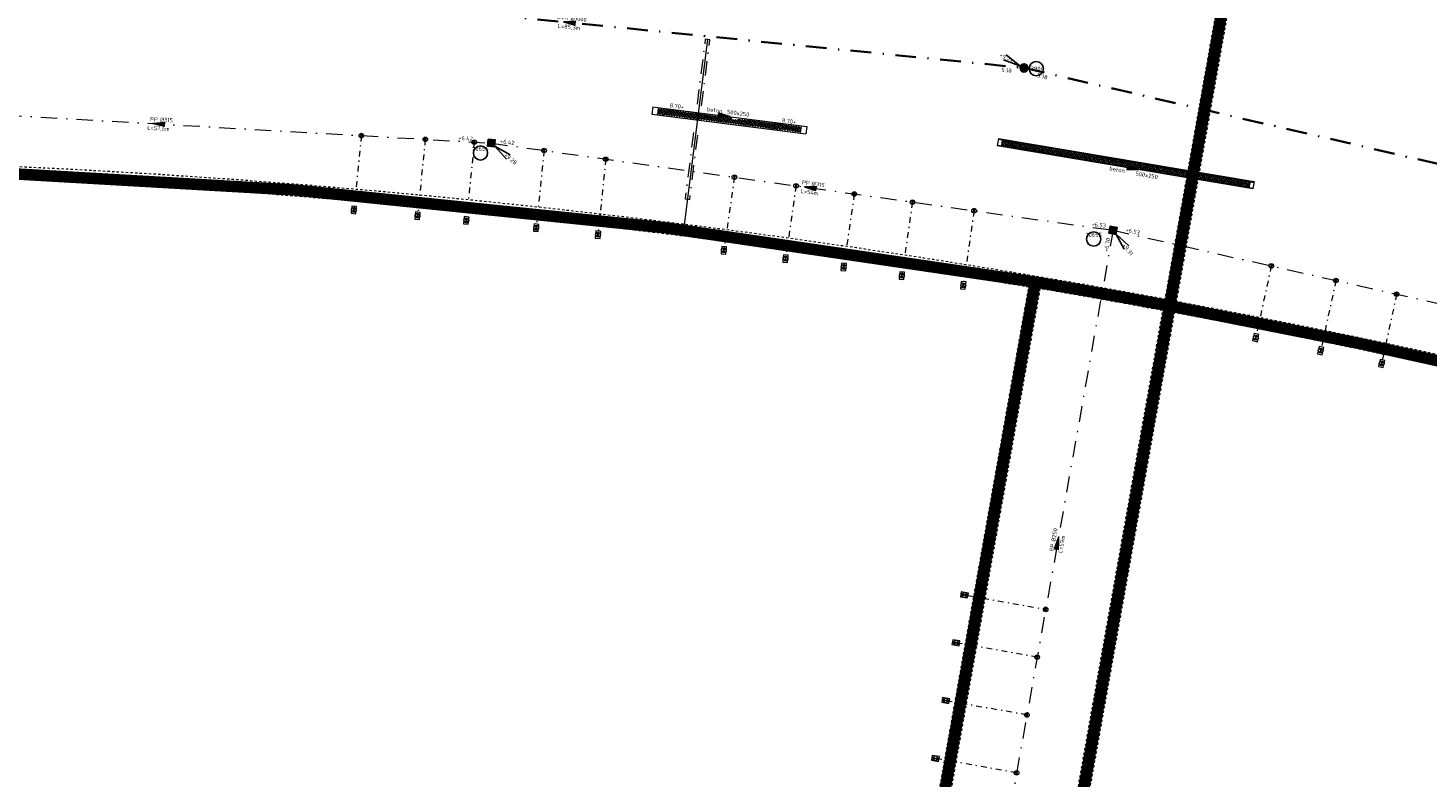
# Model space of a CAD drawing. Header units: metres. Extents: x 166295 to 169354, y 462100 to 463391.
# Tile 8 of 27: x 167509 to 167630, y 462728 to 462793. Entities that reach past the tile are written whole.
import ezdxf
from ezdxf.enums import TextEntityAlignment as Align

# ---------------------------------------------------------------- set-up
doc = ezdxf.new("R2010")
doc.units = ezdxf.units.M
doc.header["$LTSCALE"] = 0.2
for name, pattern in [('DASHDOT', [25.4, 12.7, -6.35, 0, -6.35]), ('NLCS-HIDDEN', [4, 2, -2]), ('RI-VWA_BETON', [19, 9, -5, 0, -5]), ('RI-VWA_HUISAANSLUITING', [6.1, 2.5, -1.8, 0, -1.8]), ('RI-VWA_PE', [15, 7, -4, 0, -4])]:
    doc.linetypes.add(name, pattern=pattern)
for name, color, linetype, lineweight in [('B-WE-KL-ET_LS_OV-G', 8, 'KL-LS-OV-N', 18), ('B-WE-KL-MANTELBUIS-G', 7, 'DASHDOT', 18), ('B-WE-KL-TRACE_WENSTRACE-G', 8, 'NLCS-HIDDEN', 18), ('B-WE-KL-TRACE_WENSTRACE-G2', 252, 'Continuous', 35), ('B-WE-RI-HWA_GOOT_ROOSTERGOOT-G', 252, 'Continuous', 18), ('B-WE-RI-HWA_GOOT_ROOSTERGOOT-V gesloten', 253, 'Continuous', 18), ('B-WE-RI-HWA_STROOMRICHTING-S', 252, 'Continuous', 25), ('B-WE-RI-VWA_HUISAANSLUITING_PP_125-G', 252, 'RI-VWA_HUISAANSLUITING', 18), ('B-WE-RI-VWA_HULPSTUK-ONTSTOPPINGSSTUK_PP_125-S', 252, 'Continuous', 20), ('B-WE-RI-VWA_HULPSTUK_INLAAT-KNEVELINLAAT_250-125-G', 252, 'Continuous', 20), ('B-WE-RI-VWA_STROOMRICHTING-S', 252, 'Continuous', 25), ('B-WE-RI-VWA_TRANSPORTLEIDING_GVK_1000-G', 252, 'RI-VWA_BETON', 35), ('B-WE-RI-VWA_TRANSPORTLEIDING_PE_250-G', 252, 'RI-VWA_PE', 18), ('B-WE-RI-VWA_TRANSPORTLEIDING_PE_315-G', 252, 'RI-VWA_PE', 18), ('N-WE-RI-VWA_PUTNUMMER-S', 32, 'Continuous', 25), ('N-WE-RI-VWA_RIOOLPUT_INSPECTIEPUT-S', 32, 'Continuous', 25)]:
    doc.layers.add(name, color=color, linetype=linetype, lineweight=lineweight)
doc.styles.add('NLCS-ISO', font='NLCS-ISO.ttf')
doc.linetypes.add('KL-LS-OV-N', pattern='A,4,-1,[103,NLCS.SHX,S=0.75,R=0,X=0,Y=0],-1,4,-1.5,["0V",Standard,S=1,R=0,X=0,Y=-0.5],-3', length=14.5)

# ---------------------------------------------------------------- blocks, each defined once
blk = doc.blocks.new('*U76')
at = {"ltscale": 0.1}
blk.add_hatch(color=256, dxfattribs=at).paths.add_polyline_path([(-2.500000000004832, 0), (2.500000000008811, -0.8333333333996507), (2.500000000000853, 0.8333333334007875)])
at = {"ltscale": 0.1, "flags": 128}
blk.add_lwpolyline([(-2.500000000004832, 0), (2.500000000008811, -0.8333333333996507), (2.500000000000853, 0.8333333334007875)], close=True, dxfattribs=at)
at = {"ltscale": 0.1, "style": 'NLCS-ISO'}
for tag, p in [('BOBL', (-133.880691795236, 1.13686837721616e-13)), ('MAT', (-0.5, 0.5000000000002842))]:
    blk.add_attdef(tag, text='', height=1.8, dxfattribs=at).set_placement(p, align=Align.BOTTOM_RIGHT)
for tag, p in [('DIA', (0.5, 0.5000000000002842)), ('BOBR', (130.2041802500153, 0))]:
    blk.add_attdef(tag, text='', height=1.8, dxfattribs=at).set_placement(p, align=Align.BOTTOM_LEFT)
at = {"ltscale": 0.1, "style": 'NLCS-ISO', "flags": 1}
blk.add_attdef('PUTNR-L', text='', height=1.8, dxfattribs=at).set_placement((-0.8215082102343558, -5.885126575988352), align=Align.BOTTOM_RIGHT)
at = {"ltscale": 0.1, "style": 'NLCS-ISO'}
blk.add_attdef('JVA', text='', height=1.8, dxfattribs=at).set_placement((0, -0.9999999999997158), align=Align.TOP_CENTER)
at = {"ltscale": 0.1, "style": 'NLCS-ISO', "flags": 1}
blk.add_attdef('PUTNR-L', text='', height=1.8, dxfattribs=at).set_placement((1.948397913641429, -5.769780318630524), align=Align.BOTTOM_LEFT)
blk = doc.blocks.new('*U77')
at = {"ltscale": 0.1}
blk.add_hatch(color=256, dxfattribs=at).paths.add_polyline_path([(-2.500000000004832, 0), (2.500000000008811, -0.8333333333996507), (2.500000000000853, 0.8333333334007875)])
at = {"ltscale": 0.1, "flags": 128}
blk.add_lwpolyline([(-2.500000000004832, 0), (2.500000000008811, -0.8333333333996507), (2.500000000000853, 0.8333333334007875)], close=True, dxfattribs=at)
at = {"ltscale": 0.1, "style": 'NLCS-ISO'}
for tag, p in [('BOBL', (-129.7461387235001, 1.13686837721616e-13)), ('MAT', (-0.5, 0.5000000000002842))]:
    blk.add_attdef(tag, text='', height=1.8, dxfattribs=at).set_placement(p, align=Align.BOTTOM_RIGHT)
for tag, p in [('DIA', (0.5, 0.5000000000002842)), ('BOBR', (123.1364551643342, 0))]:
    blk.add_attdef(tag, text='', height=1.8, dxfattribs=at).set_placement(p, align=Align.BOTTOM_LEFT)
at = {"ltscale": 0.1, "style": 'NLCS-ISO', "flags": 1}
blk.add_attdef('PUTNR-L', text='', height=1.8, dxfattribs=at).set_placement((-0.8215082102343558, -5.885126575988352), align=Align.BOTTOM_RIGHT)
at = {"ltscale": 0.1, "style": 'NLCS-ISO'}
blk.add_attdef('JVA', text='', height=1.8, dxfattribs=at).set_placement((0, -0.9999999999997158), align=Align.TOP_CENTER)
at = {"ltscale": 0.1, "style": 'NLCS-ISO', "flags": 1}
blk.add_attdef('PUTNR-L', text='', height=1.8, dxfattribs=at).set_placement((1.948397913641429, -5.769780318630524), align=Align.BOTTOM_LEFT)
blk = doc.blocks.new('*U73')
at = {"ltscale": 0.1}
blk.add_hatch(color=256, dxfattribs=at).paths.add_polyline_path([(-2.500000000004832, 0), (2.500000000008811, -0.8333333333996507), (2.500000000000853, 0.8333333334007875)])
at = {"ltscale": 0.1, "flags": 128}
blk.add_lwpolyline([(-2.500000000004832, 0), (2.500000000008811, -0.8333333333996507), (2.500000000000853, 0.8333333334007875)], close=True, dxfattribs=at)
at = {"ltscale": 0.1, "style": 'NLCS-ISO'}
for tag, p in [('BOBL', (-148.8186710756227, 1.13686837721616e-13)), ('MAT', (-0.5, 0.5000000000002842))]:
    blk.add_attdef(tag, text='', height=1.8, dxfattribs=at).set_placement(p, align=Align.BOTTOM_RIGHT)
for tag, p in [('DIA', (0.5, 0.5000000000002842)), ('BOBR', (155.1420257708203, 0))]:
    blk.add_attdef(tag, text='', height=1.8, dxfattribs=at).set_placement(p, align=Align.BOTTOM_LEFT)
at = {"ltscale": 0.1, "style": 'NLCS-ISO', "flags": 1}
blk.add_attdef('PUTNR-L', text='', height=1.8, dxfattribs=at).set_placement((-0.8215082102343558, -5.885126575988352), align=Align.BOTTOM_RIGHT)
at = {"ltscale": 0.1, "style": 'NLCS-ISO'}
blk.add_attdef('JVA', text='', height=1.8, dxfattribs=at).set_placement((0, -0.9999999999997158), align=Align.TOP_CENTER)
at = {"ltscale": 0.1, "style": 'NLCS-ISO', "flags": 1}
blk.add_attdef('PUTNR-L', text='', height=1.8, dxfattribs=at).set_placement((1.948397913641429, -5.769780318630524), align=Align.BOTTOM_LEFT)
blk = doc.blocks.new('*U80')
at = {"ltscale": 0.1}
blk.add_hatch(color=256, dxfattribs=at).paths.add_polyline_path([(2.500000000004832, 0), (-2.500000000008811, -0.8333333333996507), (-2.500000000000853, 0.8333333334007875)])
at = {"ltscale": 0.1, "flags": 128}
blk.add_lwpolyline([(2.500000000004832, 0), (-2.500000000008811, -0.8333333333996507), (-2.500000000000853, 0.8333333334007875)], close=True, dxfattribs=at)
at = {"ltscale": 0.1, "style": 'NLCS-ISO'}
for tag, p in [('BOBL', (-143.3294033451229, 1.13686837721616e-13)), ('MAT', (-0.5, 0.5000000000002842))]:
    blk.add_attdef(tag, text='', height=1.8, dxfattribs=at).set_placement(p, align=Align.BOTTOM_RIGHT)
for tag, p in [('DIA', (0.5, 0.5000000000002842)), ('BOBR', (128.3431128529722, 0))]:
    blk.add_attdef(tag, text='', height=1.8, dxfattribs=at).set_placement(p, align=Align.BOTTOM_LEFT)
at = {"ltscale": 0.1, "style": 'NLCS-ISO', "flags": 1}
blk.add_attdef('PUTNR-L', text='', height=1.8, dxfattribs=at).set_placement((-0.8215082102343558, -5.885126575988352), align=Align.BOTTOM_RIGHT)
at = {"ltscale": 0.1, "style": 'NLCS-ISO'}
blk.add_attdef('JVA', text='', height=1.8, dxfattribs=at).set_placement((0, -0.9999999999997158), align=Align.TOP_CENTER)
at = {"ltscale": 0.1, "style": 'NLCS-ISO', "flags": 1}
blk.add_attdef('PUTNR-L', text='', height=1.8, dxfattribs=at).set_placement((1.948397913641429, -5.769780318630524), align=Align.BOTTOM_LEFT)
blk = doc.blocks.new('*U52')
at = {"ltscale": 0.1}
blk.add_hatch(color=256, dxfattribs=at).paths.add_polyline_path([(-2.500000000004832, 0), (2.500000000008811, -0.8333333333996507), (2.500000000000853, 0.8333333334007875)])
at = {"ltscale": 0.1, "flags": 128}
blk.add_lwpolyline([(-2.500000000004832, 0), (2.500000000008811, -0.8333333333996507), (2.500000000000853, 0.8333333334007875)], close=True, dxfattribs=at)
at = {"ltscale": 0.1, "style": 'NLCS-ISO'}
for tag, p in [('MAT', (-0.5000000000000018, 0.5000000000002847)), ('BOBL', (-217.6494997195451, -3.239999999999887))]:
    blk.add_attdef(tag, text='', height=1.8, dxfattribs=at).set_placement(p, align=Align.BOTTOM_RIGHT)
for tag, p in [('DIA', (0.4999999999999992, 0.5000000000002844)), ('BOBR', (188.5518456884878, -3.24))]:
    blk.add_attdef(tag, text='', height=1.8, dxfattribs=at).set_placement(p, align=Align.BOTTOM_LEFT)
at = {"ltscale": 0.1, "style": 'NLCS-ISO', "flags": 1}
blk.add_attdef('PUTNR-L', text='', height=1.8, dxfattribs=at).set_placement((-0.8215082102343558, -5.885126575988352), align=Align.BOTTOM_RIGHT)
at = {"ltscale": 0.1, "style": 'NLCS-ISO'}
blk.add_attdef('JVA', text='', height=1.8, dxfattribs=at).set_placement((-2.465190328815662e-32, -0.9999999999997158), align=Align.TOP_CENTER)
at = {"ltscale": 0.1, "style": 'NLCS-ISO', "flags": 1}
blk.add_attdef('PUTNR-L', text='', height=1.8, dxfattribs=at).set_placement((1.948397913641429, -5.769780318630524), align=Align.BOTTOM_LEFT)
blk = doc.blocks.new('*U53')
at = {"ltscale": 0.1}
blk.add_hatch(color=256, dxfattribs=at).paths.add_polyline_path([(-2.500000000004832, 0), (2.500000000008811, -0.8333333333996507), (2.500000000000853, 0.8333333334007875)])
at = {"ltscale": 0.1, "flags": 128}
blk.add_lwpolyline([(-2.500000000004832, 0), (2.500000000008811, -0.8333333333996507), (2.500000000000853, 0.8333333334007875)], close=True, dxfattribs=at)
at = {"ltscale": 0.1, "style": 'NLCS-ISO'}
for tag, p in [('MAT', (-0.5000000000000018, 0.5000000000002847)), ('BOBL', (-262.6661293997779, -3.239999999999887))]:
    blk.add_attdef(tag, text='', height=1.8, dxfattribs=at).set_placement(p, align=Align.BOTTOM_RIGHT)
for tag, p in [('DIA', (0.4999999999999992, 0.5000000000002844)), ('BOBR', (150.1462951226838, -3.24))]:
    blk.add_attdef(tag, text='', height=1.8, dxfattribs=at).set_placement(p, align=Align.BOTTOM_LEFT)
at = {"ltscale": 0.1, "style": 'NLCS-ISO', "flags": 1}
blk.add_attdef('PUTNR-L', text='', height=1.8, dxfattribs=at).set_placement((-0.8215082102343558, -5.885126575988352), align=Align.BOTTOM_RIGHT)
at = {"ltscale": 0.1, "style": 'NLCS-ISO'}
blk.add_attdef('JVA', text='', height=1.8, dxfattribs=at).set_placement((-2.465190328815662e-32, -0.9999999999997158), align=Align.TOP_CENTER)
at = {"ltscale": 0.1, "style": 'NLCS-ISO', "flags": 1}
blk.add_attdef('PUTNR-L', text='', height=1.8, dxfattribs=at).set_placement((1.948397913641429, -5.769780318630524), align=Align.BOTTOM_LEFT)
blk = doc.blocks.new('SRI-HULP_INLAAT_125MM-SO')
h = blk.add_hatch(color=256)
h.dxf.hatch_style = 1
h.paths.add_polyline_path([(-0.7071067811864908, 0.7071067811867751, 0.1989123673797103), (-1.000000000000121, 0, 0.1989123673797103), (-0.7071067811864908, -0.7071067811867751), (0, -1.387778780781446e-17)])
h = blk.add_hatch(color=256)
h.dxf.hatch_style = 1
h.paths.add_polyline_path([(1.000000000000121, 0, 0.1989123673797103), (0.7071067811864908, 0.7071067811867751), (0, -1.387778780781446e-17), (0.7071067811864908, -0.7071067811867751, 0.1989123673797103)])
for p, q in [((-0.7071067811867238, 0.707106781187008), (0.7071067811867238, -0.707106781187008)), ((-0.7071067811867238, -0.707106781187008), (0.7071067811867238, 0.707106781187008))]:
    blk.add_line(p, q)
blk.add_circle((0, 0), 1.000000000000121)
blk = doc.blocks.new('SRI-HULP_ONTSTOP-SO')
at = {"ltscale": 0.1}
for points in [[(-0.8736528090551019, 0.5824352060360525, 0.1480687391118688), (-1.050000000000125, 2.273736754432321e-13, 0.1480687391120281), (-0.8736528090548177, -0.5824352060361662), (-5.115907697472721e-13, -3.410605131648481e-13)], [(-2.273736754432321e-13, -3.410605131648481e-13), (0.8736528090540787, -0.5824352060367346, 0.1480687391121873), (1.04999999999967, 2.273736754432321e-13, 0.1480687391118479), (0.8736528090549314, 0.5824352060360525)]]:
    blk.add_hatch(color=256, dxfattribs=at).paths.add_polyline_path(points)
for p, q in [((0.8736528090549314, 0.5824352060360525), (-0.8736528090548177, -0.5824352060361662)), ((-0.8736528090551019, 0.5824352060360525), (0.8736528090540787, -0.5824352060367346))]:
    blk.add_line(p, q, dxfattribs=at)
at = {"flags": 128}
blk.add_lwpolyline([(-1.575000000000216, -1.049999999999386), (1.574999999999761, -1.049999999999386), (1.574999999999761, 1.050000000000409), (-1.575000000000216, 1.050000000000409)], close=True, dxfattribs=at)
at = {"ltscale": 0.1}
blk.add_circle((-2.273736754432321e-13, 2.273736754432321e-13), 1.049999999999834, dxfattribs=at)
blk = doc.blocks.new('*U26')
at = {"ltscale": 0.1}
blk.add_hatch(color=256, dxfattribs=at).paths.add_polyline_path([(-2.500000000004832, 0), (2.500000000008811, -0.8333333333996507), (2.500000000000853, 0.8333333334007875)])
at = {"ltscale": 0.1, "flags": 128}
blk.add_lwpolyline([(-2.500000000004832, 0), (2.500000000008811, -0.8333333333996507), (2.500000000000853, 0.8333333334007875)], close=True, dxfattribs=at)
at = {"ltscale": 0.1, "style": 'NLCS-ISO'}
for tag, p in [('BOBL', (-215.2976327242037, 1.13686837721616e-13)), ('MAT', (-0.5, 0.5000000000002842))]:
    blk.add_attdef(tag, text='', height=1.8, dxfattribs=at).set_placement(p, align=Align.BOTTOM_RIGHT)
for tag, p in [('DIA', (0.5, 0.5000000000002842)), ('BOBR', (161.9666713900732, 0))]:
    blk.add_attdef(tag, text='', height=1.8, dxfattribs=at).set_placement(p, align=Align.BOTTOM_LEFT)
at = {"ltscale": 0.1, "style": 'NLCS-ISO', "flags": 1}
blk.add_attdef('PUTNR-L', text='', height=1.8, dxfattribs=at).set_placement((-0.8215082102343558, -5.885126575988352), align=Align.BOTTOM_RIGHT)
at = {"ltscale": 0.1, "style": 'NLCS-ISO'}
blk.add_attdef('JVA', text='', height=1.8, dxfattribs=at).set_placement((0, -0.9999999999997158), align=Align.TOP_CENTER)
at = {"ltscale": 0.1, "style": 'NLCS-ISO', "flags": 1}
blk.add_attdef('PUTNR-L', text='', height=1.8, dxfattribs=at).set_placement((1.948397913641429, -5.769780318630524), align=Align.BOTTOM_LEFT)
blk = doc.blocks.new('*U124')
for q in [(6.585513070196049, -6.960137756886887), (8.161807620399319, -5.019700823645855)]:
    blk.add_line((1.552349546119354, -1.261035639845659), q)
blk.add_circle((-4.721470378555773, -4.266433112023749), 3.090853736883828)
at = {"ltscale": 0.1, "style": 'NLCS-ISO'}
blk.add_attdef('PUTNR', text='', height=1.8, dxfattribs=at).set_placement((-4.721470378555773, -2.466433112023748), align=Align.MIDDLE_CENTER)
blk.add_attdef('PUTHGT', text='', height=1.8, rotation=320.9116632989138, dxfattribs=at).set_placement((5.918497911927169, -4.843836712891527), align=Align.MIDDLE_LEFT)
blk = doc.blocks.new('*U129')
for q in [(4.814432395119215, -8.284548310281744), (6.793606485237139, -6.757174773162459)]:
    blk.add_line((1.221898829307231, -1.583339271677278), q)
blk.add_circle((-8.412234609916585, -3.804279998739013), 3.090853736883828)
at = {"ltscale": 0.1, "style": 'NLCS-ISO'}
blk.add_attdef('PUTNR', text='', height=1.8, dxfattribs=at).set_placement((-8.412234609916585, -2.004279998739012), align=Align.MIDDLE_CENTER)
blk.add_attdef('PUTHGT', text='', height=1.8, rotation=307.6581835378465, dxfattribs=at).set_placement((4.650365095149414, -6.07169466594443), align=Align.MIDDLE_LEFT)
blk = doc.blocks.new('*U188')
for q in [(-8.914577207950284, 3.513234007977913), (-7.702352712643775, 5.699672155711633)]:
    blk.add_line((-1.749150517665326, 0.969779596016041), q)
blk.add_circle((5.317521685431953, -0.3451953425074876), 3.090853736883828)
at = {"ltscale": 0.1, "style": 'NLCS-ISO'}
blk.add_attdef('PUTHGT', text='', height=1.8, rotation=330.9947474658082, dxfattribs=at).set_placement((-10.45329113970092, 5.827559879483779), align=Align.MIDDLE_LEFT)
blk.add_attdef('PUTNR', text='', height=1.8, dxfattribs=at).set_placement((5.317521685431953, -0.3451953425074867), align=Align.MIDDLE_CENTER)
blk = doc.blocks.new('*U243')
at = {"ltscale": 0.1}
blk.add_hatch(color=256, dxfattribs=at).paths.add_polyline_path([(2.500000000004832, 3.0616169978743e-16), (-2.500000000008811, 0.8333333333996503), (-2.500000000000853, -0.8333333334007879)])
at = {"ltscale": 0.1, "flags": 128}
blk.add_lwpolyline([(2.500000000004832, 3.0616169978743e-16), (-2.500000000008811, 0.8333333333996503), (-2.500000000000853, -0.8333333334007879)], close=True, dxfattribs=at)
at = {"ltscale": 0.1, "style": 'NLCS-ISO'}
for tag, p in [('BOBL', (-17.80609113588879, 1.13686837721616e-13)), ('MAT', (-1, 0.5000000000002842))]:
    blk.add_attdef(tag, text='', height=1.8, dxfattribs=at).set_placement(p, align=Align.BOTTOM_RIGHT)
for tag, p in [('DIA', (1, 0.5000000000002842)), ('BOBR', (25.08852273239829, 0))]:
    blk.add_attdef(tag, text='', height=1.8, dxfattribs=at).set_placement(p, align=Align.BOTTOM_LEFT)
blk.add_attdef('JVA', text='', height=1.8, dxfattribs=at).set_placement((0, -0.9999999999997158), align=Align.TOP_CENTER)
blk = doc.blocks.new('*U244')
at = {"ltscale": 0.1}
blk.add_hatch(color=256, dxfattribs=at).paths.add_polyline_path([(2.500000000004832, 3.0616169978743e-16), (-2.500000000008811, 0.8333333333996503), (-2.500000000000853, -0.8333333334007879)])
at = {"ltscale": 0.1, "flags": 128}
blk.add_lwpolyline([(2.500000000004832, 3.0616169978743e-16), (-2.500000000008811, 0.8333333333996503), (-2.500000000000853, -0.8333333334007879)], close=True, dxfattribs=at)
at = {"ltscale": 0.1, "style": 'NLCS-ISO'}
for tag, p in [('BOBL', (-48.2825992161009, 1.13686837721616e-13)), ('MAT', (-1, 0.5000000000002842))]:
    blk.add_attdef(tag, text='', height=1.8, dxfattribs=at).set_placement(p, align=Align.BOTTOM_RIGHT)
for tag, p in [('DIA', (1, 0.5000000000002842)), ('BOBR', (44.75048295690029, 0))]:
    blk.add_attdef(tag, text='', height=1.8, dxfattribs=at).set_placement(p, align=Align.BOTTOM_LEFT)
blk.add_attdef('JVA', text='', height=1.8, dxfattribs=at).set_placement((0, -0.9999999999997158), align=Align.TOP_CENTER)
blk = doc.blocks.new('Inspectieputdeksel 610x610')
h = blk.add_hatch()
h.set_pattern_fill('ANGLE', color=253, scale=0.2)
h.set_pattern_definition([(0, (0, 0), (0, 0.05500000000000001), [0.04000000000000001, -0.015]), (90, (0, 0), (-0.05500000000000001, 3.367778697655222e-18), [0.04000000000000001, -0.015])])
h.paths.add_polyline_path([(-0.3049999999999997, -0.3049999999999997), (0.3049999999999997, -0.3049999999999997), (0.3049999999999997, 0.3049999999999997), (-0.3049999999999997, 0.3049999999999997)])
blk.add_lwpolyline([(-0.3049999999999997, -0.3049999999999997), (0.3049999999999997, -0.3049999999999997), (0.3049999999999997, 0.3049999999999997), (-0.3049999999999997, 0.3049999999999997)], close=True)
blk.add_circle((0, 0), 0.26)
blk = doc.blocks.new('Inspectieputdeksel 767')
h = blk.add_hatch()
h.set_pattern_fill('ANGLE', color=253, scale=0.2, angle=-171.8109544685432)
h.set_pattern_definition([(188.1890455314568, (-167439.4365959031, -462795.3376610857), (0.007834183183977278, -0.05443919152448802), [0.04000000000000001, -0.015]), (278.1890455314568, (-167439.4365959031, -462795.3376610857), (0.05443919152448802, 0.007834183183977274), [0.04000000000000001, -0.015])])
edge = h.paths.add_edge_path()
edge.add_arc((0, 0), 0.360000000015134, 0, 180)
edge.add_arc((0, 0), 0.360000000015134, 180, 360)
at = {"lineweight": 0}
for points in [[(0.360000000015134, 0, 1), (-0.360000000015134, 0, 1)], [(0.2600000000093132, 0, 0.9999999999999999), (-0.2600000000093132, 0, 0.9999999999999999), (0.2600000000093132, 0)]]:
    blk.add_lwpolyline(points, format="xyb", close=True, dxfattribs=at)

msp = doc.modelspace()

# ---------------------------------------------------------------- hatches: boundary and pattern name
at = {"layer": 'B-WE-RI-HWA_GOOT_ROOSTERGOOT-V gesloten'}
h = msp.add_hatch(dxfattribs=at)
h.set_pattern_fill('ANSI37', color=256, scale=0.05, angle=350.0000000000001)
h.set_pattern_definition([(35.00000000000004, (-1.768884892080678, -13.26910447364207), (-0.09105525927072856, 0.1300403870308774), []), (125, (-1.768884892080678, -13.26910447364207), (-0.1300403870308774, -0.09105525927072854), [])])
h.paths.add_polyline_path([(167570.0401356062, 462785.2781742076), (167563.6559878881, 462786.0935082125), (167563.5926462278, 462785.5975366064), (167575.9805981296, 462784.0154431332), (167576.0439397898, 462784.5114147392), (167571.0320788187, 462785.151490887), (167570.0190217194, 462785.1128503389)])
h = msp.add_hatch(dxfattribs=at)
h.set_pattern_fill('ANSI37', color=256, scale=0.05, angle=350.0000000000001)
h.set_pattern_definition([(35.00000000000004, (0, 0), (-0.09105525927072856, 0.1300403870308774), []), (125, (0, 0), (-0.1300403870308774, -0.09105525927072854), [])])
h.paths.add_polyline_path([(167593.525649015, 462783.3375663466), (167593.4424946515, 462782.8445294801), (167604.3846541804, 462780.9990522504), (167604.4007306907, 462781.0943727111), (167604.9565769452, 462780.9025931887), (167614.9389020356, 462779.2189992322), (167615.0220563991, 462779.7120360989)])
h.paths.add_polyline_path([(167613.6117386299, 462779.4266093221), (167614.8896901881, 462779.2110732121), (167614.9794969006, 462779.743553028), (167613.7015453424, 462779.9590891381)], flags=9)
h.paths.add_polyline_path([(167594.1133181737, 462782.6238930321), (167595.4445177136, 462782.3993762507), (167595.5522857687, 462783.0383520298), (167594.2210862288, 462783.2628688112)], flags=25)

# ---------------------------------------------------------------- linework, layer by layer
at = {"layer": 'B-WE-KL-ET_LS_OV-G', "flags": 128}
msp.add_lwpolyline([(167567.9418567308, 462792.0518090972), (167565.8523705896, 462775.5214982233)], dxfattribs=at)
at = {"layer": 'B-WE-KL-MANTELBUIS-G', "ltscale": 0.5, "flags": 128}
for points in [[(167567.4179631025, 462786.3123626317), (167568.1402778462, 462792.0267280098), (167567.7434356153, 462792.0768901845), (167567.0216369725, 462786.3666077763)], [(167566.7198923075, 462783.9794499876), (167565.9925407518, 462778.2252374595), (167566.3893829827, 462778.1750752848), (167567.1167345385, 462783.9292878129)]]:
    msp.add_lwpolyline(points, close=True, dxfattribs=at)
at = {"layer": 'B-WE-KL-TRACE_WENSTRACE-G', "ltscale": 0.5, "flags": 128}
for points in [[(167410.6650718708, 462818.3592539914), (167410.8315606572, 462817.3732106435), (167412.845886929, 462817.7133201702), (167420.873697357, 462815.0065535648), (167422.3219509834, 462814.5182405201, 0.09444567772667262), (167433.0421417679, 462813.041734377, -0.001561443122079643), (167438.2130450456, 462813.2918887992, -0.03151026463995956), (167534.7720763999, 462811.6886145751, -0.02225016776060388), (167602.4734430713, 462803.2438039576, 0.04121191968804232), (167606.4412021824, 462802.9008894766, 0.04101338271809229), (167610.3925346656, 462803.2103045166), (167613.7200965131, 462803.7641914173), (167607.6358939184, 462769.5208694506, 0.03697781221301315), (167499.7675601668, 462781.3576467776, 0.0239721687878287), (167490.8701120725, 462781.2458816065, 0.01276167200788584), (167481.3180008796, 462780.4221961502, -0.001382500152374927), (167480.1517472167, 462780.2948343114, -0.01500998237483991), (167467.4538975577, 462779.3280351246, -0.007234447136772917), (167461.3181135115, 462779.1346581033, 0.007721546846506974), (167438.7023777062, 462778.3998409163, 0.003041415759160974), (167429.802182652, 462777.9187128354), (167423.8062991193, 462773.5783567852, 0.07767380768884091), (167422.2718883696, 462772.0555087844), (167419.9502115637, 462771.6623409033), (167420.1171808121, 462770.6763787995), (167422.8558771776, 462771.1401674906, -0.0941133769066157), (167424.392676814, 462772.7683190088), (167430.1526939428, 462776.9379338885, -0.002941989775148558), (167438.7502821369, 462777.4009889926, -0.007721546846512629), (167461.335149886, 462778.1348032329, 0.00723444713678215), (167467.4998558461, 462778.3290917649, 0.01500998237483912), (167480.2575586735, 462779.3004481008, 0.001382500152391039), (167481.4293096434, 462779.4284102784, -0.01276167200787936), (167490.9305711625, 462780.2477109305, -0.0239721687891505), (167499.7321932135, 462780.358272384, -0.03294077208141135), (167595.8021163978, 462770.5995577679), (167586.8417417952, 462720.168463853, 0.05506159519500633), (167487.372416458, 462726.2654421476), (167472.5001605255, 462725.5391942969), (167455.8347042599, 462724.7253801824), (167455.8834785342, 462723.7265703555), (167472.9626553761, 462724.560587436), (167487.4211907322, 462725.2666323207, -0.05506302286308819), (167586.6738872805, 462719.1826487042), (167583.2355711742, 462699.3105586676, 0.0342056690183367), (167518.4159504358, 462704.6717789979), (167518.3156469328, 462704.5757524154, 0.01620695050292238), (167490.3384025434, 462704.2397624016), (167475.1043954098, 462703.5003440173), (167474.7855313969, 462676.9900938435), (167469.7861221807, 462677.0514365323), (167469.7738531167, 462676.0515118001), (167474.7733692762, 462675.9901677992), (167513.5175865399, 462675.5230555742), (167512.4419340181, 462643.913577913), (167472.8932938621, 462644.3892724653), (167472.8812666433, 462643.3893447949), (167515.6061671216, 462642.8754459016, -0.0279587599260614), (167510.7128068, 462604.7942822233), (167507.1208654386, 462604.852856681), (167506.5811693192, 462571.7572568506), (167454.4887013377, 462572.6067384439), (167455.1290405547, 462611.9019755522), (167454.1291733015, 462611.9182689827), (167453.4725408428, 462571.6231762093), (167507.5647313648, 462570.7410847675), (167508.1044274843, 462603.8366845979), (167511.5405375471, 462603.7806513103, 0.02861611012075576), (167516.6078841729, 462642.8633971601), (167527.4658491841, 462642.7327965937, -0.01284816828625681), (167525.7226909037, 462624.5532080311, -0.01549334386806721), (167522.3824006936, 462602.7867264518), (167521.8375361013, 462599.8468507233), (167517.0415756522, 462573.9697283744), (167535.4037581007, 462568.6863826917, 0.006774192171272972), (167548.3311898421, 462565.1556943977, 0.02733187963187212), (167601.3019537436, 462554.5053427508), (167584.5661018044, 462534.137168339), (167585.3387377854, 462533.5023190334), (167602.4580070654, 462554.3371270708), (167683.7486810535, 462543.0141675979), (167721.6609595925, 462537.7333749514), (167728.7972181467, 462551.1067466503), (167748.5125073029, 462548.3606085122), (167748.6504651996, 462549.3510466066), (167729.2987120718, 462552.046547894), (167736.9936008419, 462566.4667944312), (167738.6882005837, 462590.2105341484), (167739.8855045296, 462606.9864562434), (167749.7732976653, 462606.2807606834), (167757.9284266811, 462605.698726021), (167760.8571621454, 462611.1871857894), (167770.6073077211, 462629.4589902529), (167789.5822062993, 462625.2777764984), (167789.7973987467, 462626.2543481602), (167771.0962357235, 462630.3752429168), (167774.9170004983, 462637.535368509), (167785.9320102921, 462658.1775326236), (167786.9239321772, 462660.0363974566, 0.005181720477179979), (167805.9567630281, 462655.9741381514), (167806.1553498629, 462656.9542214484, -0.005108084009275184), (167787.4123696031, 462660.9517307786), (167819.5916040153, 462721.2557205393, 0.22308673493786), (167821.9338424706, 462724.9842936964, 0.003247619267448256), (167821.9737516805, 462725.3285703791, 0.1334287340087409), (167819.7948477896, 462739.1482945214), (167806.8577486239, 462767.9886396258, 0.06134239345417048), (167794.6219235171, 462788.207991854), (167807.8810033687, 462804.3448011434, -0.179073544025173), (167839.3749796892, 462822.7381416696), (168165.7408860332, 462880.1736369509), (168165.5675645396, 462881.1585022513), (167839.2016581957, 462823.72300697, 0.1790735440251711), (167807.1083673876, 462804.9796504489), (167793.9852394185, 462789.0082998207, 0.05365254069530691), (167779.3689052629, 462803.6505555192, 0.09357673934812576), (167747.7580446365, 462820.6119104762, 0.00550491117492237), (167745.7211176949, 462821.2305344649), (167725.9765075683, 462826.9904111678), (167715.4607703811, 462830.0790474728, 0.02371252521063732), (167718.1987352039, 462848.320271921, 0.03288304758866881), (167719.1144852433, 462873.8697552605), (167718.1149326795, 462873.8398441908, -0.03247746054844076), (167717.235445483, 462848.7337945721, 0.04360511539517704), (167585.81614665, 462891.946216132, 0.008075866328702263), (167560.7351838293, 462897.4067423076), (167560.935868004, 462897.9334191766), (167569.9753439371, 462921.6566793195), (167569.0408829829, 462922.0127449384), (167560.7261148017, 462900.1914125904, 0.03618447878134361), (167447.143091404, 462914.4182509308), (167447.0908465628, 462913.4196166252, -0.0361310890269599), (167560.3650124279, 462899.2437331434), (167560.0014070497, 462898.2894847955), (167548.4489479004, 462867.9711349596, 0.0009685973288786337), (167548.0987419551, 462867.0362900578, 0.01383445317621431), (167543.5008326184, 462853.5627117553), (167531.3898990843, 462858.1390204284, 0.06549704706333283), (167506.1705512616, 462864.0565634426), (167478.3269906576, 462866.840854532), (167477.2764349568, 462868.1248610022), (167450.3903603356, 462870.813405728), (167450.2908589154, 462869.818368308), (167476.7647755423, 462867.1710384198), (167477.815331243, 462865.8870319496), (167506.0710498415, 462863.0615260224, -0.06549704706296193), (167531.036426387, 462857.2035755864), (167543.2054628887, 462852.6053117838, 0.004912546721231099), (167541.7718765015, 462847.7566445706, 0.009100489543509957), (167539.3780714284, 462838.7354266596, 0.02584144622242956), (167534.3886129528, 462812.7222395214, 0.02828523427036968), (167447.5924202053, 462814.6704529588), (167447.4450646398, 462827.6632993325), (167445.1452216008, 462827.6364174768), (167445.1569093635, 462826.6364857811), (167446.4564734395, 462826.6516758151), (167446.5927501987, 462814.6356858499, 0.002744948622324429), (167438.1678437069, 462814.2908666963, 0.001561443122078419), (167432.9907019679, 462814.0404104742, -0.09444567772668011), (167422.641452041, 462815.4658264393), (167421.1931984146, 462815.954139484), (167412.9272259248, 462818.7412080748)], [(167708.1369292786, 462684.5276100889), (167734.2842527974, 462716.3499067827), (167724.6613860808, 462723.9602650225, 0.1046123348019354), (167656.8662723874, 462757.6065045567, 0.01690657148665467), (167608.4441215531, 462768.3533819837), (167604.0656392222, 462743.7102544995), (167599.4636113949, 462717.808960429, -0.04028886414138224), (167683.3311926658, 462693.8955296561)]]:
    msp.add_lwpolyline(points, format="xyb", close=True, dxfattribs=at)
for points in [[(167796.6484166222, 462680.3842334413), (167819.0176426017, 462722.3042355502, -0.03822424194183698), (167812.3891990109, 462723.9601653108, -0.1681813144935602), (167789.1621159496, 462741.7817451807, 0.05616283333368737), (167781.2358619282, 462751.2825136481), (167779.8198170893, 462749.7309478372, 0.0664657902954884), (167768.4644494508, 462758.0362270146, 0.053779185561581), (167757.925671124, 462762.3842322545), (167714.6347621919, 462775.0130102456, -0.2030924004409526), (167710.4643852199, 462778.4171189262), (167698.6043365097, 462781.876919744), (167698.6043365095, 462781.8769197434), (167625.6480301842, 462803.1596559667, 0.1069236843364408), (167614.7654772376, 462803.9314572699), (167608.6190640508, 462769.337999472, -0.01690955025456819), (167657.1158181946, 462758.5748675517, -0.1046123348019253), (167725.2817008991, 462724.7446179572), (167734.9045676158, 462717.1342597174, 0.01550107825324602), (167748.1917408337, 462707.2192499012, 0.05217152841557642), (167796.6484166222, 462680.3842334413, -0.05217152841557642)], [(167598.3289029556, 462717.0037574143), (167587.6498106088, 462719.0000825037), (167584.0527763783, 462698.1682047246, 0.00923266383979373), (167580.9561158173, 462676.0270537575, 0.0002692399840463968), (167580.4154893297, 462676.0903300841), (167579.1636665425, 462664.3160772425, 0.02360479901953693), (167532.696773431, 462667.5280456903), (167531.8512102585, 462642.6800490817), (167528.4674488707, 462642.7207492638, -0.0121872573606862), (167526.8349469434, 462625.4250738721), (167559.3330687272, 462621.7846709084), (167568.2470097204, 462623.7495563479), (167574.7729662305, 462623.018526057), (167599.6003315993, 462620.2373925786), (167643.4859091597, 462605.8448362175), (167655.6064772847, 462620.5960330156), (167589.4728654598, 462652.7820500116, -0.008753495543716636), (167591.5697866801, 462673.4931865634, -0.01043963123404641), (167595.0165448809, 462698.0786402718, -0.004438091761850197), (167597.6495006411, 462713.3151013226), (167603.0810593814, 462743.8851903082), (167607.4609533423, 462768.5362627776, 0.003693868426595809), (167596.7881078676, 462770.432566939), (167587.9303291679, 462720.578906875)]]:
    msp.add_lwpolyline(points, format="xyb", dxfattribs=at)
at = {"layer": 'B-WE-KL-TRACE_WENSTRACE-G2', "const_width": 1, "flags": 128}
for points in [[(167614.3362088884, 462804.3736253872), (167608.0400380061, 462768.9372960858, 0.004031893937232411), (167596.3826126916, 462771.0085360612), (167587.2469183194, 462719.5907012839, -2.717001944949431e-06), (167587.2517723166, 462719.5898564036), (167583.6446864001, 462698.7423444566, 0.03435574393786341), (167518.6136876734, 462704.1688892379), (167518.5120559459, 462704.0715910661, 0.01632620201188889), (167490.3616237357, 462703.7403008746), (167475.5986990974, 462703.0237475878), (167475.2794815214, 462676.4841022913), (167514.034679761, 462676.0168576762), (167512.9250097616, 462643.4077312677), (167516.142599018, 462643.3690298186), (167528.0012357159, 462643.2263930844, -0.01322035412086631), (167526.2190177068, 462624.4927125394, -0.0154933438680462), (167522.8740284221, 462602.6956101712), (167522.3291638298, 462599.7557344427), (167517.6158917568, 462574.3247661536), (167535.5420137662, 462569.1668880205, 0.006774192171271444), (167548.4563764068, 462565.6397691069, 0.02778119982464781), (167602.251875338, 462554.8738453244), (167602.249531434, 462554.8709927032), (167683.8176600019, 462543.509386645)], [(167438.7263299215, 462777.9004149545, -0.007721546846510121), (167461.3266316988, 462778.6347306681, 0.007234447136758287), (167467.4768767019, 462778.8285634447, 0.01500998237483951), (167480.2046529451, 462779.7976412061, 0.001382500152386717), (167481.3736552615, 462779.9253032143, -0.01276167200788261), (167490.9003416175, 462780.7467962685, -0.02397216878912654), (167499.7498766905, 462780.8579595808, -0.03311271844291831), (167596.3826126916, 462771.0085360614), (167587.2469183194, 462719.5907012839, -2.717001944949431e-06), (167587.2517723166, 462719.5898564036), (167583.6446864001, 462698.7423444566, 0.03435574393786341), (167518.6136876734, 462704.1688892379), (167518.5120559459, 462704.0715910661, 0.01632620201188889), (167490.3616237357, 462703.7403008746), (167475.5986990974, 462703.0237475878), (167475.2794815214, 462676.4841022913), (167514.034679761, 462676.0168576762), (167512.9250097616, 462643.4077312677)], [(167595.5099788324, 462697.9978755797, -0.00443838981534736), (167598.1416089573, 462713.2266113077), (167603.5733493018, 462743.7977224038), (167608.0400380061, 462768.9372960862, 0.004031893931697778), (167596.3826126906, 462771.0085360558), (167587.4380392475, 462720.6663747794)]]:
    msp.add_lwpolyline(points, format="xyb", dxfattribs=at)
for points in [[(167796.8743349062, 462679.7455447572), (167819.7880780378, 462722.685973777, -0.04216045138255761), (167812.5470622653, 462724.4345904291, -0.1681813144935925), (167789.5794996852, 462742.0570465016, 0.05846570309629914), (167781.2100461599, 462751.9959426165), (167779.7942573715, 462750.4446573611, 0.06406824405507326), (167768.7036144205, 462758.4753171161, 0.05377918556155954), (167758.0656942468, 462762.8642255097), (167714.7747853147, 462775.4930035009, -0.2115901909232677), (167710.8123033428, 462778.8364652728), (167698.7443596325, 462782.3569129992), (167625.788053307, 462803.639649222, 0.1104112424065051), (167614.3360147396, 462804.3725326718), (167608.0400380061, 462768.9372960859, -0.01707838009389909), (167656.991045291, 462758.0906860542, -0.1046123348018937), (167724.97154349, 462724.3524414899), (167734.5938366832, 462716.7425368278, 0.01550039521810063), (167747.9052780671, 462706.809446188, 0.05260168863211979)], [(167708.295656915, 462683.9331992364), (167734.9939776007, 462716.4260806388), (167724.97154349, 462724.3524414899, 0.1046123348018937), (167656.991045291, 462758.0906860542, 0.01707838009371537), (167608.0400380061, 462768.9372960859), (167603.5733493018, 462743.7977224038), (167598.8856658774, 462717.4143385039, -0.04051484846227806), (167683.1551983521, 462693.4275269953)]]:
    msp.add_lwpolyline(points, format="xyb", close=True, dxfattribs=at)
at = {"layer": 'B-WE-RI-HWA_GOOT_ROOSTERGOOT-G'}
for points in [[(167563.1778476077, 462786.220280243), (167563.0967702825, 462785.5854365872)], [(167563.097381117, 462785.5902194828), (167576.4677019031, 462783.8826654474)], [(167563.1695653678, 462786.2213379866), (167576.5607987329, 462784.511113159)], [(167563.6738192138, 462786.1569385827), (167563.5927418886, 462785.5220949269)], [(167576.0528076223, 462784.5808507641), (167575.9717302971, 462783.9460071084)], [(167576.5487792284, 462784.5175091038), (167576.4677019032, 462783.8826654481)], [(167593.1921648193, 462783.4647995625), (167615.3788238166, 462779.7228532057), (167615.2723862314, 462779.0917660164), (167593.0857272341, 462782.8337123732)], [(167593.1921648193, 462783.4647995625), (167593.0857272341, 462782.8337123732)], [(167593.1921648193, 462783.4647995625), (167593.085727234, 462782.8337123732)], [(167593.1805232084, 462783.3957744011), (167615.3671822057, 462779.6538280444)], [(167593.5372906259, 462783.406591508), (167593.4308530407, 462782.7755043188)], [(167593.0973688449, 462782.9027375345), (167615.2840278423, 462779.1607911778)], [(167615.03369801, 462779.7810612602), (167614.9272604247, 462779.149974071)]]:
    msp.add_lwpolyline(points, dxfattribs=at)
at = {"layer": 'B-WE-RI-VWA_HUISAANSLUITING_PP_125-G'}
for points in [[(167537.9006574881, 462783.7156374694), (167537.2453596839, 462777.264681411)], [(167543.4467310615, 462783.3958192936), (167542.7729661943, 462776.7630677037)], [(167547.6937243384, 462783.1509134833), (167547.0029939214, 462776.3511477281)], [(167553.7513206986, 462782.4244503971), (167553.0698600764, 462775.7159393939)], [(167559.1029237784, 462781.6744498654), (167558.4362890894, 462775.1118899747)], [(167570.2742857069, 462780.1088391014), (167569.3543659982, 462773.7590799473)], [(167575.6220779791, 462779.3593726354), (167574.705853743, 462773.0351215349)], [(167580.6727706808, 462778.6515431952), (167579.7547989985, 462772.315230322)], [(167585.7234633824, 462777.9437137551), (167584.7986565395, 462771.5602210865)], [(167591.0712556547, 462777.1942472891), (167590.133665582, 462770.7225181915)], [(167616.8673736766, 462772.4072936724), (167615.5177109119, 462766.1812806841)], [(167622.4728894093, 462771.1435099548), (167621.1514726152, 462765.0477960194)], [(167627.7408500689, 462769.9558292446), (167626.4372768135, 462763.9424277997)], [(167590.5459011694, 462743.788788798), (167597.2850314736, 462742.5914098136)], [(167596.548295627, 462738.4457830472), (167589.4991769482, 462739.6982394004)], [(167595.655936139, 462733.4244590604), (167588.6070043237, 462734.6768822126)], [(167594.7635766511, 462728.4031350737), (167587.7148316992, 462729.6555250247)]]:
    msp.add_lwpolyline(points, dxfattribs=at)
at = {"layer": 'B-WE-RI-VWA_TRANSPORTLEIDING_GVK_1000-G', "flags": 128}
for points in [[(167510.5049680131, 462798.0713182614), (167595.4027217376, 462789.5953105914)], [(167595.4027217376, 462789.5953105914), (167679.8128085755, 462770.0128699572)]]:
    msp.add_lwpolyline(points, dxfattribs=at)
at = {"layer": 'B-WE-RI-VWA_TRANSPORTLEIDING_PE_250-G', "flags": 128}
for points in [[(167603.1339804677, 462775.5035581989), (167592.7966348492, 462717.3351157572)], [(167603.1318727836, 462775.5040118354), (167666.6447259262, 462761.1848102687)]]:
    msp.add_lwpolyline(points, dxfattribs=at)
at = {"layer": 'B-WE-RI-VWA_TRANSPORTLEIDING_PE_315-G', "flags": 128}
for points in [[(167491.5214489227, 462786.3901110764), (167549.1786890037, 462783.0652819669)], [(167549.1786890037, 462783.0652819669), (167603.1318727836, 462775.5040118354)]]:
    msp.add_lwpolyline(points, dxfattribs=at)

# ---------------------------------------------------------------- block references
at = {"layer": 'B-WE-RI-HWA_STROOMRICHTING-S', "xscale": 0.2, "yscale": 0.2, "zscale": 0.2, "rotation": 352.3873617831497}
msp.add_blockref('*U243', (167569.3852821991, 462785.4352282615), dxfattribs=at).add_auto_attribs({'MAT': 'beton', 'DIA': '500x250', 'BOBL': '8.70+', 'BOBR': '8.70+'})
at = {"layer": 'B-WE-RI-HWA_STROOMRICHTING-S'}
ref = msp.add_blockref('*U244', (167604.8660494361, 462780.8468727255), dxfattribs=dict(at, xscale=0.2, yscale=0.2, zscale=0.2, rotation=350.426730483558))
ref.add_attrib('MAT', 'beton', dxfattribs={"layer": '0', "ltscale": 0.1, "height": 0.36, "rotation": 350.4267304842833, "style": 'NLCS-ISO'}).set_placement((167604.1121906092, 462780.3683559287), align=Align.BOTTOM_RIGHT)
ref.add_attrib('DIA', '500x250', dxfattribs={"layer": '0', "ltscale": 0.1, "height": 0.36, "rotation": 350.4267304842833, "style": 'NLCS-ISO'}).set_placement((167605.0462978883, 462780.1544931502), align=Align.BOTTOM_LEFT)
ref.add_attrib('BOBL', '8.70+', dxfattribs={"layer": '0', "ltscale": 0.1, "height": 0.36, "rotation": 350.426730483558, "style": 'NLCS-ISO'}).set_placement((167595.3440088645, 462782.4528362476), align=Align.BOTTOM_RIGHT)
ref.add_attrib('BOBR', '8.70+', dxfattribs={"layer": '0', "ltscale": 0.1, "height": 0.36, "rotation": 350.426730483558, "style": 'NLCS-ISO'}).set_placement((167613.6915045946, 462779.3583935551), align=Align.BOTTOM_LEFT)
at = {"layer": 'B-WE-RI-VWA_HULPSTUK-ONTSTOPPINGSSTUK_PP_125-S', "xscale": 0.2, "yscale": 0.2, "zscale": 0.2}
for p, rotation in [((167537.2453596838, 462777.264681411), 84.19970476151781), ((167542.7729661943, 462776.7630677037), 84.19970476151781), ((167547.0029939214, 462776.3511477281), 84.19970476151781), ((167553.0698600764, 462775.7159393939), 84.19970476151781), ((167558.4362890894, 462775.1118899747), 84.19970476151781), ((167569.3543659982, 462773.7590799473), 84.19970476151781), ((167574.705853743, 462773.0351215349), 84.19970476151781), ((167579.7547989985, 462772.315230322), 84.19970476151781), ((167584.7986565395, 462771.5602210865), 84.19970476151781), ((167590.1336655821, 462770.7225181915), 84.19970476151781), ((167615.5177109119, 462766.1812806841), 77.76878349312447), ((167621.1514726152, 462765.0477960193), 77.76878349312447), ((167626.4372768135, 462763.9424277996), 77.76878349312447), ((167590.2357585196, 462743.8438935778), 169.9250774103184), ((167589.4991769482, 462739.6982394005), 169.9250774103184), ((167588.6070043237, 462734.6768822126), 169.9250774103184), ((167587.7148316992, 462729.6555250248), 169.9250774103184)]:
    msp.add_blockref('SRI-HULP_ONTSTOP-SO', p, dxfattribs=dict(at, rotation=rotation))
at = {"layer": 'B-WE-RI-VWA_HULPSTUK_INLAAT-KNEVELINLAAT_250-125-G', "xscale": 0.1999999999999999, "yscale": 0.1999999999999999, "zscale": 0.1999999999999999, "rotation": 87.33560496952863}
for p in [(167537.9006574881, 462783.7156374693), (167543.4467310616, 462783.3958192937), (167547.6937243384, 462783.1509134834), (167553.7513206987, 462782.4244503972), (167559.1029237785, 462781.6744498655), (167570.274285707, 462780.1088391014), (167575.6220779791, 462779.3593726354), (167580.6727706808, 462778.6515431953), (167585.7234633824, 462777.9437137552), (167591.0712556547, 462777.1942472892), (167616.8673736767, 462772.4072936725), (167622.4728894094, 462771.1435099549), (167627.740850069, 462769.9558292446), (167597.2850314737, 462742.5914098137), (167596.5482956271, 462738.4457830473), (167595.6559361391, 462733.4244590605), (167594.7635766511, 462728.4031350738)]:
    msp.add_blockref('SRI-HULP_INLAAT_125MM-SO', p, dxfattribs=at)
at = {"layer": 'B-WE-RI-VWA_STROOMRICHTING-S'}
for name, p, xscale, yscale, zscale, rotation, values in [('*U52', (167555.9491570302, 462793.5342689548), 0.2000000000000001, 0.2000000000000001, 0.2000000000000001, 354.2986065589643, {'MAT': 'GVK', 'DIA': '%%C1000', 'BOBL': '5.10', 'BOBR': '5.18', 'JVA': 'L=85,3m'}), ('*U26', (167670.5211799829, 462784.8609018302), 0.2, 0.2, 0.2, 343.7370351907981, {'MAT': 'PP', 'DIA': '%%c250', 'JVA': 'L=80m', 'BOBL': '+7.04', 'BOBR': '+7.20'}), ('*U53', (167648.6996730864, 462777.230859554), 0.2000000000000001, 0.2000000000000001, 0.2000000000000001, 346.9388994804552, {'MAT': 'GVK', 'DIA': '%%C1000', 'BOBL': '5.18', 'BOBR': '5.27', 'JVA': 'L=86,65m'}), ('*U76', (167520.3058277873, 462784.7302477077), 0.2, 0.2, 0.2, 356.6996696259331, {'MAT': 'PP', 'DIA': '%%c315', 'JVA': 'L=57,6m', 'BOBL': '+6.31', 'BOBR': '+6.42'}), ('*U77', (167576.8431585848, 462779.188244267), 0.2, 0.2, 0.2, 352.0222403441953, {'MAT': 'PP', 'DIA': '%%c315', 'JVA': 'L=54m', 'BOBL': '+6.42', 'BOBR': '+6.53'}), ('*U80', (167598.3011860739, 462748.3093312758), 0.1999999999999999, 0.1999999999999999, 0.1999999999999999, 79.92294521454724, {'MAT': 'PP', 'DIA': '%%c250', 'JVA': 'L=59m', 'BOBL': '+6.82', 'BOBR': '+6.70'}), ('*U73', (167634.4255639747, 462768.4487364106), 0.2, 0.2, 0.2, 347.2948817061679, {'MAT': 'PP', 'DIA': '%%c250', 'JVA': 'L=65,1m', 'BOBL': '+6.53', 'BOBR': '+6.66'})]:
    msp.add_blockref(name, p, dxfattribs=dict(at, xscale=xscale, yscale=yscale, zscale=zscale, rotation=rotation)).add_auto_attribs(values)
at = {"layer": 'N-WE-RI-VWA_PUTNUMMER-S', "xscale": 0.2, "yscale": 0.2, "zscale": 0.2}
for name, p, values in [('*U188', (167595.4027217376, 462789.5953105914), {'PUTNR': '13904', 'PUTHGT': '+9.23'}), ('*U124', (167549.1786890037, 462783.0652819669), {'PUTNR': '20654', 'PUTHGT': '+9.28'}), ('*U129', (167603.1339767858, 462775.5035374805), {'PUTNR': '20655', 'PUTHGT': '+9.31'})]:
    msp.add_blockref(name, p, dxfattribs=at).add_auto_attribs(values)
at = {"layer": 'N-WE-RI-VWA_RIOOLPUT_INSPECTIEPUT-S'}
msp.add_blockref('Inspectieputdeksel 767', (167595.4027217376, 462789.5953105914), dxfattribs=at)
for p, rotation in [((167549.1786890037, 462783.0652819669), 354.3041939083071), ((167603.1339804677, 462775.5035581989), 349.3057223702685)]:
    msp.add_blockref('Inspectieputdeksel 610x610', p, dxfattribs=dict(at, rotation=rotation))

doc.saveas('drawing.dxf')
